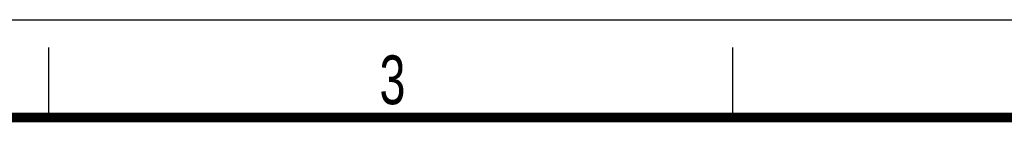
# Model space of a CAD drawing. Header units: millimetres. Extents: x 0 to 210, y 0 to 297.
# Tile 38 of 39: x 103 to 173, y 290 to 297. Entities that reach past the tile are written whole.
import ezdxf

# ---------------------------------------------------------------- set-up
doc = ezdxf.new("R2010")
doc.units = ezdxf.units.MM
doc.header["$LTSCALE"] = 19.36
doc.layers.get('0').update_dxf_attribs({"linetype": 'CONTINUOUS'})
doc.styles.add('TEXTSTYLE_2', font='txt', dxfattribs={"width": 0.75})

msp = doc.modelspace()

# ---------------------------------------------------------------- linework, layer by layer
at = {"color": 2, "linetype": 'CONTINUOUS'}
for p, q in [((0, 297), (210, 297)), ((105, 290), (105, 295)), ((154, 290), (154, 295))]:
    msp.add_line(p, q, dxfattribs=at)
at = {"color": 7, "linetype": 'CONTINUOUS', "const_width": 0.7}
msp.add_lwpolyline([(7, 290), (203, 290)], dxfattribs=at)

# ---------------------------------------------------------------- texts
at = {"color": 5, "linetype": 'CONTINUOUS', "style": 'TEXTSTYLE_2', "width": 0.714286}
msp.add_text('3', height=3.5, dxfattribs=at).set_placement((128.6839, 290.9429))

doc.saveas('drawing.dxf')
